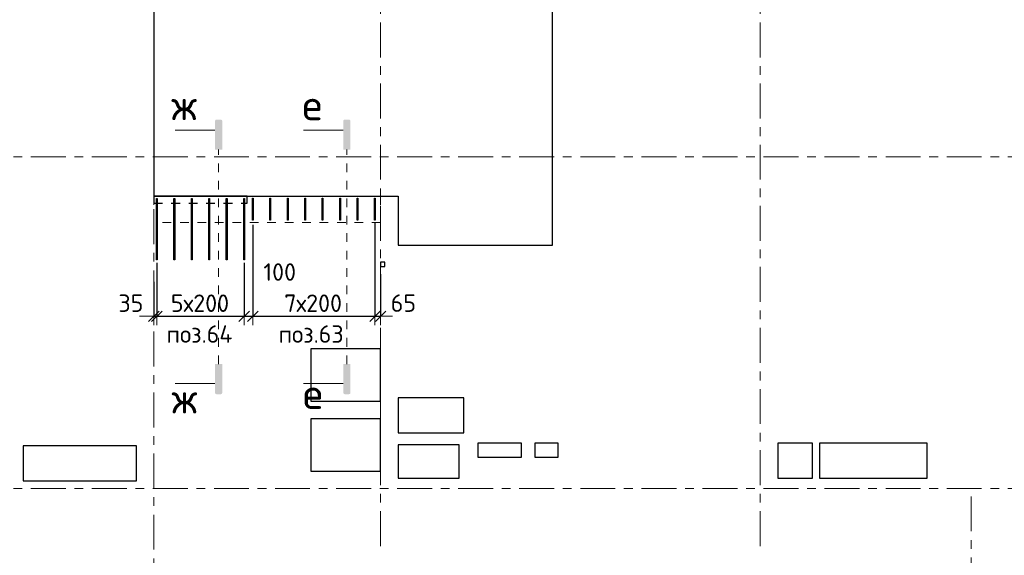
# Model space of a CAD drawing. Header units: metres. Extents: x -38 to 97, y -15 to 21.
# Tile 6 of 118: x 17.54 to 28.83, y 8.23 to 14.37. Entities that reach past the tile are written whole.
import ezdxf

# ---------------------------------------------------------------- set-up
doc = ezdxf.new("R2010")
doc.units = ezdxf.units.M
doc.header["$PDMODE"] = 65
for name, pattern in [('______11', [0.5, 0.4, -0.05, 0, -0.05]), ('______2', [0.0405, 0.03, -0.0105]), ('______3', [0.5, 0.4, -0.1]), ('______5', [1.1, 0.8, -0.1, 0.1, -0.1]), ('______9', [0.015, 0, -0.015])]:
    doc.linetypes.add(name, pattern=pattern)
for name, color, linetype, lineweight in [('XR$2$Осевая линия (1)', 7, '______5', 13), ('XR$4$Арм.стержн. Арматура края', 96, 'Continuous', 35), ('XR$4$Арм.стержн. Хомут', 240, 'Continuous', 35), ('XR$4$Балка (1)', 7, '______3', 13), ('XR$4$Перекрытие (1)', 7, 'Continuous', 35), ('XR$4$Размерная линия (1)', 7, 'Continuous', 13), ('XR$4$Текст_ общее_1', 7, 'Continuous', 13)]:
    doc.layers.add(name, color=color, linetype=linetype, lineweight=lineweight)
doc.styles.add('ISOCPEUR', font='txt')
doc.dimstyles.new('DIMSTYLE_3', dxfattribs={"dimtxt": 0.2, "dimasz": 0.2, "dimexe": 0, "dimexo": 0, "dimgap": 0.1, "dimtad": 2, "dimdec": 0, "dimlfac": 1000, "dimrnd": 5, "dimzin": 12, "dimdsep": 46, "dimtxsty": 'ISOCPEUR', "dimblk1": 'ALL_ML_STRICH', "dimblk2": 'ALL_ML_STRICH', "dimsah": 1, "dimcen": 0, "dimclrd": 7, "dimclre": 256, "dimclrt": 7, "dimadec": 0, "dimazin": 0, "dimtfac": 1, "dimtdec": 0, "dimtix": 1, "dimtmove": 2, "dimatfit": 3, "dimfxl": 0, "dimtzin": 0, "dimlwd": 0, "dimlwe": -3, "dimarcsym": 0})
doc.dimstyles.new('DIMSTYLE_33', dxfattribs={"dimtxt": 0.2, "dimasz": 0.2, "dimexe": 0, "dimexo": 0, "dimgap": 0.1, "dimtad": 2, "dimdec": 0, "dimlfac": 1000, "dimrnd": 5, "dimzin": 12, "dimdsep": 46, "dimtxsty": 'ISOCPEUR', "dimblk1": 'ALL_ML_STRICH', "dimblk2": 'ALL_ML_STRICH', "dimsah": 1, "dimcen": 0, "dimclrd": 7, "dimclre": 256, "dimclrt": 7, "dimadec": 0, "dimazin": 0, "dimtfac": 1, "dimtdec": 0, "dimtix": 1, "dimtmove": 2, "dimatfit": 3, "dimfxl": 0, "dimtvp": 1.2, "dimtzin": 0, "dimlwd": 0, "dimlwe": -3, "dimarcsym": 0})

# ---------------------------------------------------------------- blocks, each defined once
blk = doc.blocks.new('ALL_ML_STRICH')
at = {"color": 0, "linetype": 'ByBlock', "lineweight": -2}
for p, q in [((-1, 0), (0.5, 0)), ((-0.3, -0.3), (0.3, 0.3)), ((0, -0.5), (0, 0.5))]:
    blk.add_line(p, q, dxfattribs=at)
blk = doc.blocks.new('*D293')
at = {"layer": 'DEFPOINTS', "color": 7, "linetype": 'Continuous', "lineweight": 13, "transparency": 33554687}
for p in [(19.115, 11.606), (19.08, 11.39), (19.08, 10.974)]:
    blk.add_point(p, dxfattribs=at)
at = {"layer": 'XR$4$Размерная линия (1)', "color": 9, "linetype": 'Continuous', "lineweight": -2, "true_color": 0xc7c7c7, "transparency": 33554687}
for p, q in [((19.115, 11.586), (19.115, 10.974)), ((19.08, 11.37), (19.08, 10.974))]:
    blk.add_line(p, q, dxfattribs=at)
at = {"layer": 'XR$4$Размерная линия (1)', "color": 7, "linetype": 'Continuous', "lineweight": -2, "transparency": 33554687}
blk.add_line((19.08, 10.974), (19.115, 10.974), dxfattribs=at)
at = {"layer": 'XR$4$Размерная линия (1)', "color": 7, "linetype": 'Continuous', "lineweight": 13, "transparency": 33554687, "xscale": 0.2, "yscale": 0.2, "zscale": 0.2}
blk.add_blockref('ALL_ML_STRICH', (19.115, 10.974), dxfattribs=at)
at = {"layer": 'XR$4$Размерная линия (1)', "color": 7, "linetype": 'Continuous', "lineweight": 13, "transparency": 33554687, "xscale": 0.2, "yscale": 0.2, "zscale": 0.2, "rotation": 180}
blk.add_blockref('ALL_ML_STRICH', (19.08, 10.974), dxfattribs=at)
at = {"layer": 'XR$4$Размерная линия (1)', "color": 7, "linetype": 'Continuous', "lineweight": 13, "transparency": 33554687, "insert": (18.817, 11.124), "char_height": 0.2, "width": 0.4, "attachment_point": 5, "style": 'ISOCPEUR'}
blk.add_mtext('\\A1;{35}', dxfattribs=at)
blk = doc.blocks.new('*D294')
at = {"layer": 'DEFPOINTS', "color": 7, "linetype": 'Continuous', "lineweight": 13, "transparency": 33554687}
for p in [(19.115, 11.606), (20.115, 11.606), (19.115, 10.974)]:
    blk.add_point(p, dxfattribs=at)
at = {"layer": 'XR$4$Размерная линия (1)', "color": 9, "linetype": 'Continuous', "lineweight": -2, "true_color": 0xc7c7c7, "transparency": 33554687}
for p, q in [((19.115, 11.586), (19.115, 10.974)), ((20.115, 11.586), (20.115, 10.974))]:
    blk.add_line(p, q, dxfattribs=at)
at = {"layer": 'XR$4$Размерная линия (1)', "color": 7, "linetype": 'Continuous', "lineweight": -2, "transparency": 33554687}
blk.add_line((19.115, 10.974), (20.115, 10.974), dxfattribs=at)
at = {"layer": 'XR$4$Размерная линия (1)', "color": 7, "linetype": 'Continuous', "lineweight": 13, "transparency": 33554687, "xscale": 0.2, "yscale": 0.2, "zscale": 0.2, "rotation": 180}
blk.add_blockref('ALL_ML_STRICH', (19.115, 10.974), dxfattribs=at)
at = {"layer": 'XR$4$Размерная линия (1)', "color": 7, "linetype": 'Continuous', "lineweight": 13, "transparency": 33554687, "xscale": 0.2, "yscale": 0.2, "zscale": 0.2}
blk.add_blockref('ALL_ML_STRICH', (20.115, 10.974), dxfattribs=at)
at = {"layer": 'XR$4$Размерная линия (1)', "color": 7, "linetype": 'Continuous', "lineweight": 13, "transparency": 33554687, "insert": (19.275, 11.224), "char_height": 0.2, "width": 0.01, "attachment_point": 1, "line_spacing_factor": 0.60241, "style": 'ISOCPEUR'}
blk.add_mtext('5х200', dxfattribs=at)
blk = doc.blocks.new('*D295')
at = {"layer": 'DEFPOINTS', "color": 7, "linetype": 'Continuous', "lineweight": 13, "transparency": 33554687}
for p in [(20.215, 12.043), (20.115, 11.606), (20.115, 10.974)]:
    blk.add_point(p, dxfattribs=at)
at = {"layer": 'XR$4$Размерная линия (1)', "color": 9, "linetype": 'Continuous', "lineweight": -2, "true_color": 0xc7c7c7, "transparency": 33554687}
for p, q in [((20.215, 12.023), (20.215, 10.974)), ((20.115, 11.586), (20.115, 10.974))]:
    blk.add_line(p, q, dxfattribs=at)
at = {"layer": 'XR$4$Размерная линия (1)', "color": 7, "linetype": 'Continuous', "lineweight": -2, "transparency": 33554687}
blk.add_line((20.115, 10.974), (20.215, 10.974), dxfattribs=at)
at = {"layer": 'XR$4$Размерная линия (1)', "color": 7, "linetype": 'Continuous', "lineweight": 13, "transparency": 33554687, "xscale": 0.2, "yscale": 0.2, "zscale": 0.2, "rotation": 180}
blk.add_blockref('ALL_ML_STRICH', (20.115, 10.974), dxfattribs=at)
at = {"layer": 'XR$4$Размерная линия (1)', "color": 7, "linetype": 'Continuous', "lineweight": 13, "transparency": 33554687, "xscale": 0.2, "yscale": 0.2, "zscale": 0.2}
blk.add_blockref('ALL_ML_STRICH', (20.215, 10.974), dxfattribs=at)
at = {"layer": 'XR$4$Размерная линия (1)', "color": 7, "linetype": 'Continuous', "lineweight": 13, "transparency": 33554687, "insert": (20.523, 11.481), "char_height": 0.2, "width": 0.6, "attachment_point": 5, "style": 'ISOCPEUR'}
blk.add_mtext('\\A1;{100}', dxfattribs=at)
blk = doc.blocks.new('*D296')
at = {"layer": 'DEFPOINTS', "color": 7, "linetype": 'Continuous', "lineweight": 13, "transparency": 33554687}
for p in [(20.215, 12.043), (21.615, 12.064), (20.215, 10.974)]:
    blk.add_point(p, dxfattribs=at)
at = {"layer": 'XR$4$Размерная линия (1)', "color": 9, "linetype": 'Continuous', "lineweight": -2, "true_color": 0xc7c7c7, "transparency": 33554687}
for p, q in [((20.215, 12.023), (20.215, 10.974)), ((21.615, 12.044), (21.615, 10.974))]:
    blk.add_line(p, q, dxfattribs=at)
at = {"layer": 'XR$4$Размерная линия (1)', "color": 7, "linetype": 'Continuous', "lineweight": -2, "transparency": 33554687}
blk.add_line((20.215, 10.974), (21.615, 10.974), dxfattribs=at)
at = {"layer": 'XR$4$Размерная линия (1)', "color": 7, "linetype": 'Continuous', "lineweight": 13, "transparency": 33554687, "xscale": 0.2, "yscale": 0.2, "zscale": 0.2, "rotation": 180}
blk.add_blockref('ALL_ML_STRICH', (20.215, 10.974), dxfattribs=at)
at = {"layer": 'XR$4$Размерная линия (1)', "color": 7, "linetype": 'Continuous', "lineweight": 13, "transparency": 33554687, "xscale": 0.2, "yscale": 0.2, "zscale": 0.2}
blk.add_blockref('ALL_ML_STRICH', (21.615, 10.974), dxfattribs=at)
at = {"layer": 'XR$4$Размерная линия (1)', "color": 7, "linetype": 'Continuous', "lineweight": 13, "transparency": 33554687, "insert": (20.575, 11.224), "char_height": 0.2, "width": 0.01, "attachment_point": 1, "line_spacing_factor": 0.60241, "style": 'ISOCPEUR'}
blk.add_mtext('7х200', dxfattribs=at)
blk = doc.blocks.new('*D297')
at = {"layer": 'DEFPOINTS', "color": 7, "linetype": 'Continuous', "lineweight": 13, "transparency": 33554687}
for p in [(21.615, 12.064), (21.68, 11.476), (21.615, 10.974)]:
    blk.add_point(p, dxfattribs=at)
at = {"layer": 'XR$4$Размерная линия (1)', "color": 9, "linetype": 'Continuous', "lineweight": -2, "true_color": 0xc7c7c7, "transparency": 33554687}
for p, q in [((21.615, 12.044), (21.615, 10.974)), ((21.68, 11.456), (21.68, 10.974))]:
    blk.add_line(p, q, dxfattribs=at)
at = {"layer": 'XR$4$Размерная линия (1)', "color": 7, "linetype": 'Continuous', "lineweight": -2, "transparency": 33554687}
blk.add_line((21.615, 10.974), (21.68, 10.974), dxfattribs=at)
at = {"layer": 'XR$4$Размерная линия (1)', "color": 7, "linetype": 'Continuous', "lineweight": 13, "transparency": 33554687, "xscale": 0.2, "yscale": 0.2, "zscale": 0.2}
blk.add_blockref('ALL_ML_STRICH', (21.68, 10.974), dxfattribs=at)
at = {"layer": 'XR$4$Размерная линия (1)', "color": 7, "linetype": 'Continuous', "lineweight": 13, "transparency": 33554687, "xscale": 0.2, "yscale": 0.2, "zscale": 0.2, "rotation": 180}
blk.add_blockref('ALL_ML_STRICH', (21.615, 10.974), dxfattribs=at)
at = {"layer": 'XR$4$Размерная линия (1)', "color": 7, "linetype": 'Continuous', "lineweight": 13, "transparency": 33554687, "insert": (21.941, 11.125), "char_height": 0.2, "width": 0.4, "attachment_point": 5, "style": 'ISOCPEUR'}
blk.add_mtext('\\A1;{65}', dxfattribs=at)

msp = doc.modelspace()

# ---------------------------------------------------------------- hatches: boundary and pattern name
at = {"linetype": 'Continuous', "lineweight": 25, "true_color": 0x000000, "transparency": 33554687}
for points in [[(19.7811, 13.211), (19.7809, 13.2085), (19.7809, 12.8835), (19.8645, 12.8835), (19.8645, 13.2085), (19.8644, 13.211), (19.8639, 13.2135), (19.863, 13.2159), (19.8619, 13.2182), (19.8605, 13.2203), (19.8588, 13.2223), (19.8569, 13.224), (19.8548, 13.2254), (19.8525, 13.2265), (19.85, 13.2273), (19.8475, 13.2278), (19.845, 13.228), (19.8005, 13.228), (19.7979, 13.2278), (19.7954, 13.2273), (19.793, 13.2265), (19.7907, 13.2254), (19.7886, 13.224), (19.7866, 13.2223), (19.785, 13.2203), (19.7835, 13.2182), (19.7824, 13.2159), (19.7816, 13.2135)], [(21.2511, 13.211), (21.2509, 13.2085), (21.2509, 12.8835), (21.3345, 12.8835), (21.3345, 13.2085), (21.3344, 13.211), (21.3339, 13.2135), (21.333, 13.2159), (21.3319, 13.2182), (21.3305, 13.2203), (21.3288, 13.2223), (21.3269, 13.224), (21.3248, 13.2254), (21.3225, 13.2265), (21.32, 13.2273), (21.3175, 13.2278), (21.315, 13.228), (21.2705, 13.228), (21.2679, 13.2278), (21.2654, 13.2273), (21.263, 13.2265), (21.2607, 13.2254), (21.2586, 13.224), (21.2566, 13.2223), (21.255, 13.2203), (21.2535, 13.2182), (21.2524, 13.2159), (21.2516, 13.2135)]]:
    msp.add_hatch(color=18, dxfattribs=at).paths.add_polyline_path(points)
for points in [[(19.7811, 10.098), (19.7809, 10.1006), (19.7809, 10.4256), (19.8645, 10.4256), (19.8645, 10.1006), (19.8644, 10.098), (19.8639, 10.0955), (19.863, 10.0931), (19.8619, 10.0908), (19.8605, 10.0887), (19.8588, 10.0867), (19.8569, 10.0851), (19.8548, 10.0836), (19.8525, 10.0825), (19.85, 10.0817), (19.8475, 10.0812), (19.845, 10.081), (19.8005, 10.081), (19.7979, 10.0812), (19.7954, 10.0817), (19.793, 10.0825), (19.7907, 10.0836), (19.7886, 10.0851), (19.7866, 10.0867), (19.785, 10.0887), (19.7835, 10.0908), (19.7824, 10.0931), (19.7816, 10.0955)], [(21.2511, 10.098), (21.2509, 10.1006), (21.2509, 10.4256), (21.3345, 10.4256), (21.3345, 10.1006), (21.3344, 10.098), (21.3339, 10.0955), (21.333, 10.0931), (21.3319, 10.0908), (21.3305, 10.0887), (21.3288, 10.0867), (21.3269, 10.0851), (21.3248, 10.0836), (21.3225, 10.0825), (21.32, 10.0817), (21.3175, 10.0812), (21.315, 10.081), (21.2705, 10.081), (21.2679, 10.0812), (21.2654, 10.0817), (21.263, 10.0825), (21.2607, 10.0836), (21.2586, 10.0851), (21.2566, 10.0867), (21.255, 10.0887), (21.2535, 10.0908), (21.2524, 10.0931), (21.2516, 10.0955)]]:
    msp.add_hatch(color=18, dxfattribs=at).paths.add_polyline_path(points, flags=16)

# ---------------------------------------------------------------- linework, layer by layer
at = {"color": 7, "linetype": 'Continuous', "lineweight": 13, "transparency": 33554687}
for p, q in [((19.7809, 13.1065), (19.3242, 13.1065)), ((21.2509, 13.1065), (20.7942, 13.1065)), ((19.7809, 10.2026), (19.3242, 10.2026)), ((21.2509, 10.2026), (20.7942, 10.2026))]:
    msp.add_line(p, q, dxfattribs=at)
at = {"color": 7, "linetype": '______9', "lineweight": 13, "transparency": 33554687}
for p, q in [((19.8227, 10.4256), (19.8227, 12.8835)), ((21.2927, 10.4256), (21.2927, 12.8835))]:
    msp.add_line(p, q, dxfattribs=at)
at = {"layer": 'XR$2$Осевая линия (1)', "color": 253, "linetype": '______11', "lineweight": 13, "true_color": 0xa0a0a0, "transparency": 33554687}
for p, q in [((19.08, 7.6), (19.08, 19.78)), ((21.68, 8.34), (21.68, 19.78)), ((26.03, 8.34), (26.03, 19.78)), ((-2.63, 12.8), (62.6, 12.8)), ((-2.63, 9), (62.6, 9)), ((28.45, -3.39), (28.45, 8.92))]:
    msp.add_line(p, q, dxfattribs=at)
at = {"layer": 'XR$4$Арм.стержн. Арматура края', "color": 40, "linetype": 'Continuous', "lineweight": 25, "transparency": 33554687}
for points in [[(19.119, 12.3252), (19.119, 11.6223), (19.111, 11.6223), (19.111, 12.3252), (19.119, 12.3252)], [(19.319, 12.3252), (19.319, 11.6223), (19.311, 11.6223), (19.311, 12.3252), (19.319, 12.3252)], [(19.519, 12.3252), (19.519, 11.6223), (19.511, 11.6223), (19.511, 12.3252), (19.519, 12.3252)], [(19.719, 12.3252), (19.719, 11.6223), (19.711, 11.6223), (19.711, 12.3252), (19.719, 12.3252)], [(19.919, 12.3252), (19.919, 11.6223), (19.911, 11.6223), (19.911, 12.3252), (19.919, 12.3252)], [(20.119, 12.3252), (20.119, 11.6223), (20.111, 11.6223), (20.111, 12.3252), (20.119, 12.3252)]]:
    msp.add_lwpolyline(points, dxfattribs=at)
at = {"layer": 'XR$4$Арм.стержн. Хомут', "color": 40, "linetype": 'Continuous', "lineweight": 25, "transparency": 33554687}
for points in [[(20.219, 12.3263), (20.219, 12.0742), (20.211, 12.0742), (20.211, 12.3263), (20.219, 12.3263)], [(20.419, 12.3263), (20.419, 12.0742), (20.411, 12.0742), (20.411, 12.3263), (20.419, 12.3263)], [(20.619, 12.3263), (20.619, 12.0742), (20.611, 12.0742), (20.611, 12.3263), (20.619, 12.3263)], [(20.819, 12.3263), (20.819, 12.0742), (20.811, 12.0742), (20.811, 12.3263), (20.819, 12.3263)], [(21.019, 12.3263), (21.019, 12.0742), (21.011, 12.0742), (21.011, 12.3263), (21.019, 12.3263)], [(21.219, 12.3263), (21.219, 12.0742), (21.211, 12.0742), (21.211, 12.3263), (21.219, 12.3263)], [(21.419, 12.3263), (21.419, 12.0742), (21.411, 12.0742), (21.411, 12.3263), (21.419, 12.3263)], [(21.619, 12.3263), (21.619, 12.0742), (21.611, 12.0742), (21.611, 12.3263), (21.619, 12.3263)]]:
    msp.add_lwpolyline(points, dxfattribs=at)
at = {"layer": 'XR$4$Балка (1)', "color": 7, "linetype": '______2', "lineweight": 25, "transparency": 33554687}
for p, q in [((20.1499, 12.2702), (20.1499, 12.3502)), ((19.0799, 12.2702), (20.1499, 12.2702))]:
    msp.add_line(p, q, dxfattribs=at)
at = {"layer": 'XR$4$Перекрытие (1)', "color": 7, "linetype": 'Continuous', "lineweight": 25, "transparency": 33554687}
for p, q in [((19.08, 16.6502), (19.08, 12.3503)), ((23.6503, 11.7903), (23.6503, 16.6502)), ((19.0799, 12.3502), (19.0799, 12.2702)), ((20.1499, 12.3502), (19.0799, 12.3502)), ((19.08, 12.3503), (21.88, 12.3503)), ((21.88, 12.3503), (21.88, 11.7903)), ((21.88, 11.7903), (23.6503, 11.7903)), ((21.68, 11.5937), (21.68, 11.5437)), ((21.73, 11.5937), (21.68, 11.5937)), ((21.68, 11.5437), (21.73, 11.5437)), ((21.73, 11.5437), (21.73, 11.5937)), ((20.88, 10.6003), (20.88, 10.0003)), ((21.68, 10.6003), (20.88, 10.6003)), ((21.68, 10.0003), (21.68, 10.6003)), ((20.88, 10.0003), (21.68, 10.0003)), ((21.8825, 10.0398), (21.8825, 9.6398)), ((22.6325, 10.0398), (21.8825, 10.0398)), ((22.6325, 9.6398), (22.6325, 10.0398)), ((20.88, 9.8003), (20.88, 9.2003)), ((21.68, 9.8003), (20.88, 9.8003)), ((21.68, 9.2003), (21.68, 9.8003)), ((21.8825, 9.6398), (22.6325, 9.6398)), ((17.58, 9.4902), (17.58, 9.0902)), ((18.88, 9.4902), (17.58, 9.4902)), ((18.88, 9.0902), (18.88, 9.4902)), ((21.8806, 9.4995), (21.8806, 9.1195)), ((22.5806, 9.4995), (21.8806, 9.4995)), ((22.5806, 9.1195), (22.5806, 9.4995)), ((22.7959, 9.5195), (22.7959, 9.3595)), ((23.2959, 9.5195), (22.7959, 9.5195)), ((23.2959, 9.3595), (23.2959, 9.5195)), ((23.4459, 9.5195), (23.4459, 9.3595)), ((23.7159, 9.5195), (23.4459, 9.5195)), ((23.7159, 9.3595), (23.7159, 9.5195)), ((26.632, 9.5203), (26.232, 9.5202)), ((26.232, 9.5202), (26.232, 9.1202)), ((26.632, 9.1203), (26.632, 9.5203)), ((26.7123, 9.5202), (26.7123, 9.1202)), ((27.9473, 9.5202), (26.7123, 9.5202)), ((27.9473, 9.1202), (27.9473, 9.5202)), ((22.7959, 9.3595), (23.2959, 9.3595)), ((23.4459, 9.3595), (23.7159, 9.3595)), ((20.88, 9.2003), (21.68, 9.2003)), ((17.58, 9.0902), (18.88, 9.0902)), ((21.8806, 9.1195), (22.5806, 9.1195)), ((26.232, 9.1202), (26.632, 9.1203)), ((26.7123, 9.1202), (27.9473, 9.1202))]:
    msp.add_line(p, q, dxfattribs=at)
at = {"layer": 'XR$4$Перекрытие (1)', "color": 7, "linetype": '______2', "lineweight": 18, "transparency": 33554687}
for p, q in [((20.1499, 12.3502), (21.6799, 12.3502)), ((21.6799, 12.3502), (21.6799, 12.0502)), ((19.0799, 12.0502), (19.0799, 12.2702)), ((21.6799, 12.0502), (19.0799, 12.0502))]:
    msp.add_line(p, q, dxfattribs=at)

# ---------------------------------------------------------------- texts
at = {"color": 7, "linetype": 'Continuous', "lineweight": 13, "transparency": 33554687, "char_height": 0.35, "attachment_point": 5, "style": 'ISOCPEUR'}
for s, insert, width in [('\\A1;{\\fISOCPEUR|i0|b0;\\H0.350000;\\W1.000000;\\C7;ж}\\P', (19.4268, 13.3955), 0.458182), ('\\A1;{\\fISOCPEUR|i0|b0;\\H0.350000;\\W1.000000;\\C7;е}\\P', (20.8968, 13.3955), 0.381111), ('\\A1;{\\fISOCPEUR|i0|b0;\\H0.350000;\\W1.000000;\\C7;е}\\P', (20.9033, 10.0869), 0.381111), ('\\A1;{\\fISOCPEUR|i0|b0;\\H0.350000;\\W1.000000;\\C7;ж}\\P', (19.4308, 10.0343), 0.458182)]:
    msp.add_mtext(s, dxfattribs=dict(at, insert=insert, width=width))
at = {"layer": 'XR$4$Текст_ общее_1', "color": 7, "linetype": 'Continuous', "lineweight": 13, "transparency": 33554687, "char_height": 0.2, "attachment_point": 5, "style": 'ISOCPEUR'}
for s, insert, width in [('\\A1;{\\fISOCPEUR|i0|b0;\\H0.200000;\\W1.000000;\\C7;поз.64}\\P', (19.6031, 10.7705), 0.865062), ('\\A1;{\\fISOCPEUR|i0|b0;\\H0.200000;\\W1.000000;\\C7;поз.63}\\P', (20.8831, 10.7705), 0.844937)]:
    msp.add_mtext(s, dxfattribs=dict(at, insert=insert, width=width))

# ---------------------------------------------------------------- dimensions: what is measured, and where the dimension line sits
at = {"layer": 'XR$4$Размерная линия (1)', "color": 7, "linetype": 'Continuous', "lineweight": 13, "transparency": 33554687}
for base, p1, p2, picture, middle in [((20.215, 10.9743), (20.115, 11.5863), (20.215, 12.0231), '*D295', (20.5229, 11.481)), ((21.68, 10.9743), (21.615, 12.0436), (21.68, 11.4557), '*D297', (21.9407, 11.1254)), ((19.115, 10.9743), (19.08, 11.3699), (19.115, 11.5863), '*D293', (18.8172, 11.1242))]:
    dim = msp.add_linear_dim(base=base, p1=p1, p2=p2, dimstyle='DIMSTYLE_33', override={"dimpost": '<>', "dimclrd": 7, "dimclre": 9, "dimclrt": 7, "dimlwd": 0, "dimlwe": 65533}, dxfattribs=at)
    dim.commit()
    dim.dimension.update_dxf_attribs({"geometry": picture, "text_midpoint": middle, "dimtype": 160})
for base, p1, p2, text, picture, middle in [((21.615, 10.9743), (20.215, 12.0231), (21.615, 12.0436), '7х200', '*D296', (20.915, 11.0743)), ((20.115, 10.9743), (19.115, 11.5863), (20.115, 11.5863), '5х200', '*D294', (19.615, 11.0743))]:
    dim = msp.add_linear_dim(base=base, p1=p1, p2=p2, text=text, dimstyle='DIMSTYLE_3', override={"dimpost": '<>', "dimclrd": 7, "dimclre": 9, "dimclrt": 7, "dimlwd": 0, "dimlwe": 65533}, dxfattribs=at)
    dim.commit()
    dim.dimension.update_dxf_attribs({"geometry": picture, "text_midpoint": middle, "dimtype": 160})

doc.saveas('drawing.dxf')
